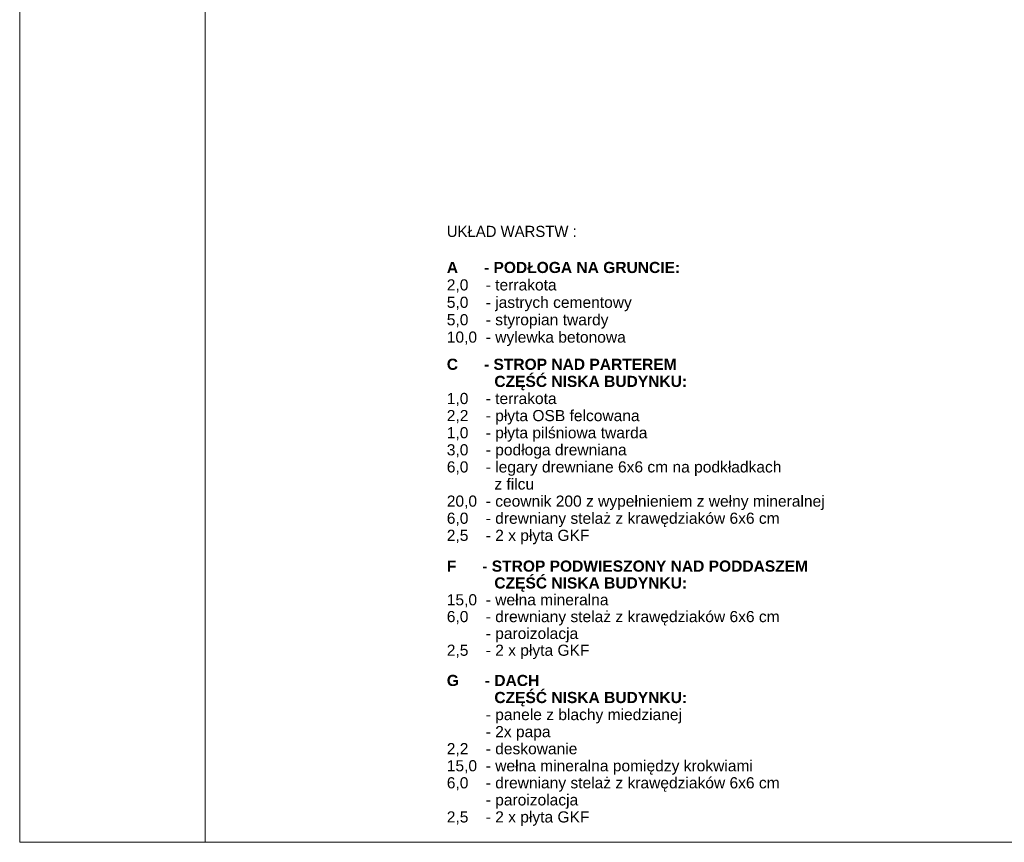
# Model space of a CAD drawing. Extents: x -394022 to -71759, y -12022 to 18278.
# Tile 24 of 91: x -244022 to -228107, y -12022 to 1270. Entities that reach past the tile are written whole.
import ezdxf

# ---------------------------------------------------------------- set-up
doc = ezdxf.new("R2010")
doc.units = 0
doc.header["$MEASUREMENT"] = 0
doc.layers.add('Arch opisy_Nr_Pióra__1', color=7, linetype='Continuous', lineweight=25)
doc.layers.add('ARCH TABELA_Nr_Pióra__21', color=7, linetype='Continuous', lineweight=13)
doc.styles.add('GENERATED_STYLE_2', font='txt')

msp = doc.modelspace()

# ---------------------------------------------------------------- linework, layer by layer
at = {"layer": 'ARCH TABELA_Nr_Pióra__21', "linetype": 'Continuous'}
for p, q in [((-244021.9, -12021.6), (-244021.9, 17678.4)), ((-241021.9, 17678.4), (-241021.9, -12021.6)), ((-241021.9, -12021.6), (-241021.9, -11521.6)), ((-202221.9, -12021.6), (-244021.9, -12021.6))]:
    msp.add_line(p, q, dxfattribs=at)

# ---------------------------------------------------------------- texts
at = {"layer": 'Arch opisy_Nr_Pióra__1', "linetype": 'Continuous', "insert": (-237118.4, -2060.4), "char_height": 180, "attachment_point": 1, "style": 'GENERATED_STYLE_2'}
msp.add_mtext('{UKŁAD WARSTW :}', dxfattribs=at)
at = {"layer": 'Arch opisy_Nr_Pióra__1', "linetype": 'Continuous', "char_height": 180, "width": 6374.89, "attachment_point": 1, "style": 'GENERATED_STYLE_2'}
for s, insert, line_spacing_factor in [('\\A1;{\\fArial|b1|i0|c0|p38;A      - PODŁOGA NA GRUNCIE:\\P\\fArial|b0|i0|c0|p38;2,0    - terrakota \\P5,0    - jastrych cementowy \\P5,0    - styropian twardy\\P10,0  - wylewka betonowa}', (-237118.4, -2643.2), 0.937653), ('\\A1;{\\fArial|b1|i0|c0|p38;C      - STROP NAD PARTEREM\\P           CZĘŚĆ NISKA BUDYNKU:\\P\\fArial|b0|i0|c0|p38;1,0    - terrakota\\P2,2    - płyta OSB felcowana \\P1,0    - płyta pilśniowa twarda\\P3,0    - podłoga drewniana \\P6,0    - legary drewniane 6x6 cm na podkładkach \\P           z filcu\\P20,0  - ceownik 200 z wypełnieniem z wełny mineralnej\\P6,0    - drewniany stelaż z krawędziaków 6x6 cm\\P2,5    - 2 x płyta GKF}', (-237118.4, -4207.5), 0.921137), ('\\A1;{\\fArial|b1|i0|c0|p38;F      - STROP PODWIESZONY NAD PODDASZEM\\P           CZĘŚĆ NISKA BUDYNKU:\\P\\fArial|b0|i0|c0|p38;15,0  - wełna mineralna\\P6,0    - drewniany stelaż z krawędziaków 6x6 cm\\P         - paroizolacja\\P2,5    - 2 x płyta GKF}', (-237118.4, -7469), 0.905688), ('\\A1;{\\fArial|b1|i0|c0|p38;G      - DACH\\P           CZĘŚĆ NISKA BUDYNKU:\\P\\fArial|b0|i0|c0|p38;         - panele z blachy miedzianej\\P         - 2x papa\\P2,2    - deskowanie\\P15,0  - wełna mineralna pomiędzy krokwiami\\P6,0    - drewniany stelaż z krawędziaków 6x6 cm\\P         - paroizolacja\\P2,5    - 2 x płyta GKF}', (-237118.4, -9316.1), 0.91874)]:
    msp.add_mtext(s, dxfattribs=dict(at, insert=insert, line_spacing_factor=line_spacing_factor))

doc.saveas('drawing.dxf')
